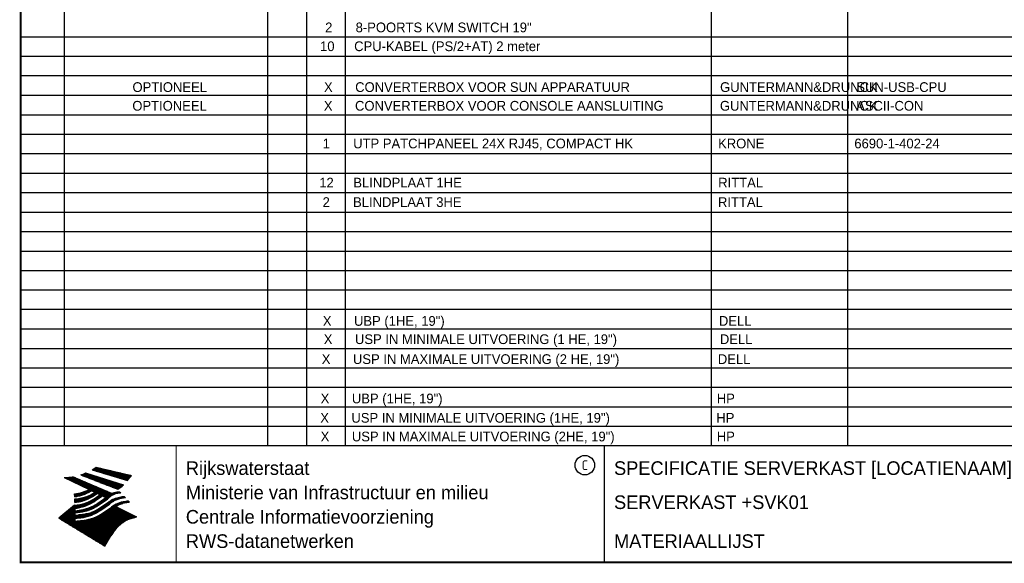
# Model space of a CAD drawing. Extents: x 0 to 395, y 0 to 276.
# Tile 1 of 3: x 0 to 253, y 0 to 139. Entities that reach past the tile are written whole.
import ezdxf
from ezdxf.enums import TextEntityAlignment as Align

# ---------------------------------------------------------------- set-up
doc = ezdxf.new("R2010")
doc.units = 0
doc.header["$LTSCALE"] = 10
doc.header["$MEASUREMENT"] = 0
doc.layers.get('0').update_dxf_attribs({"linetype": 'CONTINUOUS'})
for name, color, linetype in [('GEG', 7, 'CONTINUOUS'), ('GEGLOGO', 7, 'CONTINUOUS'), ('MATVB', 7, 'CONTINUOUS')]:
    doc.layers.add(name, color=color, linetype=linetype)
doc.styles.add('ISO', font='ISO.SHX')
doc.styles.get("Standard").update_dxf_attribs({"font": 'iso-ss'})

# ---------------------------------------------------------------- blocks, each defined once
blk = doc.blocks.new('A3')
at = {"color": 2}
blk.add_circle((145, 25), 2.5, dxfattribs=at)
at = {"layer": 'GEG'}
for p, q in [((148.83, 0.06), (148.83, 0.05)), ((150.06, 0.06), (150.06, 0.04)), ((150.09, 0.06), (150.09, -0.14))]:
    blk.add_line(p, q, dxfattribs=at)
at = {"layer": 'GEG', "color": 2, "const_width": 0.5}
blk.add_lwpolyline([(395.06, 0.06), (0.06, 0.06), (0.06, 273.06), (395.06, 273.06)], close=True, dxfattribs=at)
at = {"layer": 'GEG', "color": 2, "const_width": 0.3}
for points in [[(0.06, 30), (395.06, 30)], [(40, 0), (40, 30)], [(150, 0), (150, 30)]]:
    blk.add_lwpolyline(points, dxfattribs=at)
at = {"layer": 'GEGLOGO', "color": 4}
for p, q in [((16.32, 22.8), (17.38, 22.8)), ((16.54, 22.9), (17.07, 22.9)), ((16.75, 23), (26.48, 19.92)), ((16.75, 23), (26.48, 19.92)), ((18.46, 23.81), (27.49, 21.09)), ((18.46, 23.81), (27.49, 21.09)), ((18.48, 23.8), (22.35, 23.8)), ((18.61, 23.9), (21.92, 23.9)), ((18.77, 24), (21.49, 24)), ((18.81, 23.7), (22.78, 23.7)), ((18.93, 24.1), (21.06, 24.1)), ((19.08, 24.2), (20.63, 24.2)), ((19.14, 23.6), (23.22, 23.6)), ((19.22, 24.3), (20.2, 24.3)), ((19.36, 24.4), (19.77, 24.4)), ((19.45, 24.47), (28.56, 22.36)), ((19.45, 24.47), (28.56, 22.36)), ((19.48, 23.5), (23.65, 23.5)), ((19.81, 23.4), (24.08, 23.4)), ((20.14, 23.3), (24.51, 23.3)), ((20.48, 23.2), (24.94, 23.2)), ((20.81, 23.1), (25.37, 23.1)), ((21.14, 23), (25.8, 23)), ((21.47, 22.9), (26.23, 22.9)), ((21.81, 22.8), (26.66, 22.8)), ((11.27, 21.86), (21.98, 16.71)), ((11.27, 21.86), (21.98, 16.71)), ((11.4, 21.8), (14.11, 21.8)), ((11.61, 21.7), (14.35, 21.7)), ((11.82, 21.6), (14.58, 21.6)), ((12.03, 21.5), (14.82, 21.5)), ((12.23, 21.4), (15.05, 21.4)), ((12.41, 21.9), (13.88, 21.9)), ((12.44, 21.3), (15.29, 21.3)), ((12.65, 21.2), (15.52, 21.2)), ((12.86, 21.1), (15.76, 21.1)), ((13.07, 21), (15.99, 21)), ((13.27, 20.9), (16.23, 20.9)), ((13.33, 22), (13.64, 22)), ((13.48, 20.8), (16.46, 20.8)), ((13.56, 22.03), (23.58, 17.77)), ((13.56, 22.03), (23.58, 17.77)), ((13.69, 20.7), (16.7, 20.7)), ((13.9, 20.6), (16.93, 20.6)), ((14.1, 20.5), (17.17, 20.5)), ((14.31, 20.4), (17.4, 20.4)), ((14.52, 20.3), (17.64, 20.3)), ((15.5, 22.49), (25.02, 18.83)), ((15.5, 22.49), (25.02, 18.83)), ((15.53, 22.5), (18.33, 22.5)), ((15.73, 22.4), (18.65, 22.4)), ((15.82, 22.6), (18.02, 22.6)), ((15.99, 22.3), (18.96, 22.3)), ((16.08, 22.7), (17.7, 22.7)), ((16.25, 22.2), (19.28, 22.2)), ((16.51, 22.1), (19.6, 22.1)), ((16.77, 22), (19.91, 22)), ((17.03, 21.9), (20.23, 21.9)), ((17.29, 21.8), (20.54, 21.8)), ((17.55, 21.7), (20.86, 21.7)), ((17.81, 21.6), (21.18, 21.6)), ((18.07, 21.5), (21.49, 21.5)), ((18.33, 21.4), (21.81, 21.4)), ((18.59, 21.3), (22.13, 21.3)), ((18.86, 21.2), (22.44, 21.2)), ((19.12, 21.1), (22.76, 21.1)), ((19.38, 21), (23.07, 21)), ((19.64, 20.9), (23.39, 20.9)), ((19.9, 20.8), (23.71, 20.8)), ((20.16, 20.7), (24.02, 20.7)), ((20.42, 20.6), (24.34, 20.6)), ((20.68, 20.5), (24.66, 20.5)), ((20.94, 20.4), (24.97, 20.4)), ((21.2, 20.3), (25.29, 20.3)), ((22.14, 22.7), (27.09, 22.7)), ((22.47, 22.6), (27.53, 22.6)), ((22.81, 22.5), (27.96, 22.5)), ((23.14, 22.4), (28.39, 22.4)), ((23.47, 22.3), (28.51, 22.3)), ((23.81, 22.2), (28.43, 22.2)), ((24.14, 22.1), (28.36, 22.1)), ((24.47, 22), (28.28, 22)), ((24.81, 21.9), (28.2, 21.9)), ((25.14, 21.8), (28.12, 21.8)), ((25.47, 21.7), (28.03, 21.7)), ((25.8, 21.6), (27.95, 21.6)), ((26.14, 21.5), (27.86, 21.5)), ((26.47, 21.4), (27.77, 21.4)), ((26.8, 21.3), (27.68, 21.3)), ((27.14, 21.2), (27.59, 21.2)), ((27.47, 21.1), (27.5, 21.1)), ((14.73, 20.2), (17.87, 20.2)), ((14.94, 20.1), (18.11, 20.1)), ((14.99, 17.8), (17.06, 17.8)), ((15.14, 20), (18.34, 20)), ((15.35, 19.9), (18.58, 19.9)), ((15.41, 17.9), (17.27, 17.9)), ((15.56, 19.8), (18.81, 19.8)), ((15.76, 18), (17.47, 18)), ((15.77, 19.7), (19.05, 19.7)), ((15.98, 19.6), (19.28, 19.6)), ((16.08, 18.1), (17.67, 18.1)), ((16.18, 19.5), (19.52, 19.5)), ((16.36, 18.2), (17.85, 18.2)), ((16.39, 19.4), (19.75, 19.4)), ((16.6, 19.3), (19.99, 19.3)), ((16.63, 18.3), (18.02, 18.3)), ((16.81, 19.2), (20.22, 19.2)), ((16.87, 18.4), (18.19, 18.4)), ((17.02, 19.1), (20.46, 19.1)), ((17.1, 18.5), (18.35, 18.5)), ((17.22, 19), (20.69, 19)), ((17.31, 18.6), (18.29, 18.6)), ((17.43, 18.9), (20.93, 18.9)), ((17.51, 18.7), (18.1, 18.7)), ((17.64, 18.8), (21.16, 18.8)), ((17.7, 18.8), (17.9, 18.8)), ((18.41, 18.54), (17.8, 18.85)), ((18.41, 18.54), (17.8, 18.85)), ((17.85, 18.7), (21.4, 18.7)), ((18.05, 18.6), (21.63, 18.6)), ((18.26, 18.5), (21.87, 18.5)), ((18.47, 18.4), (22.1, 18.4)), ((18.68, 18.3), (22.34, 18.3)), ((18.75, 17.8), (19.78, 17.8)), ((18.89, 18.2), (22.57, 18.2)), ((18.91, 17.9), (19.66, 17.9)), ((19.01, 17.96), (19.24, 18.11)), ((19.01, 17.96), (19.24, 18.11)), ((19.07, 18), (19.46, 18)), ((19.09, 18.1), (22.81, 18.1)), ((19.21, 18.1), (19.27, 18.1)), ((19.21, 17.41), (19.81, 17.82)), ((19.21, 17.41), (19.81, 17.82)), ((19.24, 18.11), (19.81, 17.82)), ((19.24, 18.11), (19.81, 17.82)), ((19.3, 18), (23.04, 18)), ((19.51, 17.9), (23.28, 17.9)), ((19.72, 17.8), (23.51, 17.8)), ((21.46, 20.2), (25.6, 20.2)), ((21.72, 20.1), (25.92, 20.1)), ((21.98, 20), (26.24, 20)), ((23.58, 17.77), (21.98, 16.71)), ((23.58, 17.77), (21.98, 16.71)), ((22.24, 19.9), (26.45, 19.9)), ((22.5, 19.8), (26.34, 19.8)), ((22.76, 19.7), (26.22, 19.7)), ((23.02, 19.6), (26.1, 19.6)), ((23.28, 19.5), (25.98, 19.5)), ((23.55, 19.4), (25.85, 19.4)), ((23.66, 17.8), (25.05, 17.8)), ((23.81, 19.3), (25.71, 19.3)), ((23.93, 17.9), (25.73, 17.9)), ((24.07, 19.2), (25.57, 19.2)), ((24.33, 19.1), (25.43, 19.1)), ((24.33, 18), (25.64, 18)), ((24.59, 19), (25.28, 19)), ((24.85, 18.9), (25.12, 18.9)), ((25.55, 18.09), (25.77, 17.86)), ((25.55, 18.09), (25.77, 17.86)), ((13.95, 16.91), (13.91, 17.62)), ((13.95, 16.91), (13.91, 17.62)), ((13.91, 17.6), (16.6, 17.6)), ((13.91, 17.5), (16.34, 17.5)), ((13.92, 17.4), (16.06, 17.4)), ((13.93, 17.3), (15.75, 17.3)), ((13.93, 17.2), (15.41, 17.2)), ((13.94, 17.1), (15.01, 17.1)), ((13.94, 17), (14.53, 17)), ((13.95, 16.91), (14.11, 16.93)), ((13.95, 16.91), (14.11, 16.93)), ((13.95, 16.35), (14.24, 16.38)), ((13.95, 16.35), (14.24, 16.38)), ((13.95, 15.45), (13.95, 16.35)), ((13.95, 15.45), (13.95, 16.35)), ((13.95, 16.3), (17.26, 16.3)), ((13.95, 16.2), (17.02, 16.2)), ((13.95, 16.1), (16.77, 16.1)), ((13.95, 16), (16.5, 16)), ((13.95, 15.9), (16.2, 15.9)), ((13.95, 15.8), (15.86, 15.8)), ((13.95, 15.7), (15.48, 15.7)), ((13.95, 15.6), (15.02, 15.6)), ((13.95, 15.5), (14.42, 15.5)), ((13.95, 15.45), (14.44, 15.5)), ((13.95, 15.45), (14.44, 15.5)), ((14.47, 17.7), (16.84, 17.7)), ((14.47, 16.4), (17.48, 16.4)), ((15.22, 16.5), (17.69, 16.5)), ((15.73, 16.6), (17.89, 16.6)), ((16.14, 16.7), (18.08, 16.7)), ((16.42, 15.2), (18.13, 15.2)), ((16.49, 16.8), (18.26, 16.8)), ((16.72, 15.3), (18.31, 15.3)), ((16.8, 16.9), (18.43, 16.9)), ((16.99, 15.4), (18.48, 15.4)), ((17.08, 17), (18.59, 17)), ((17.24, 15.5), (18.64, 15.5)), ((17.34, 17.1), (18.75, 17.1)), ((17.48, 15.6), (18.8, 15.6)), ((17.58, 17.2), (18.91, 17.2)), ((17.7, 15.7), (18.96, 15.7)), ((17.8, 17.3), (19.05, 17.3)), ((17.9, 15.8), (19.1, 15.8)), ((18.01, 17.4), (19.19, 17.4)), ((18.1, 15.9), (19.25, 15.9)), ((18.21, 17.5), (19.34, 17.5)), ((18.29, 16), (19.38, 16)), ((18.4, 17.6), (19.49, 17.6)), ((18.47, 16.1), (19.53, 16.1)), ((18.58, 17.7), (19.63, 17.7)), ((18.64, 16.2), (19.68, 16.2)), ((18.8, 16.3), (19.82, 16.3)), ((18.96, 16.4), (19.97, 16.4)), ((19.11, 16.5), (20.11, 16.5)), ((19.18, 16.54), (20.52, 17.46)), ((19.18, 16.54), (20.52, 17.46)), ((19.26, 16.6), (20.26, 16.6)), ((19.38, 15.99), (21.09, 17.17)), ((19.38, 15.99), (21.09, 17.17)), ((19.4, 16.7), (20.41, 16.7)), ((19.55, 16.8), (20.55, 16.8)), ((19.7, 16.9), (20.7, 16.9)), ((19.77, 15.2), (20.78, 15.2)), ((19.84, 17), (20.85, 17)), ((19.89, 15.28), (22.17, 16.84)), ((19.89, 15.28), (22.17, 16.84)), ((19.92, 15.3), (20.92, 15.3)), ((19.93, 17.7), (23.48, 17.7)), ((19.99, 17.1), (20.99, 17.1)), ((20.07, 15.4), (21.07, 15.4)), ((20.09, 14.73), (22.37, 16.29)), ((20.09, 14.73), (22.37, 16.29)), ((20.13, 17.6), (23.33, 17.6)), ((20.13, 17.2), (21.03, 17.2)), ((20.21, 15.5), (21.22, 15.5)), ((20.28, 17.3), (20.83, 17.3)), ((20.34, 17.5), (23.17, 17.5)), ((20.36, 15.6), (21.36, 15.6)), ((20.42, 14.02), (22.7, 15.58)), ((20.42, 14.02), (22.7, 15.58)), ((20.43, 17.4), (20.63, 17.4)), ((20.5, 15.7), (21.51, 15.7)), ((20.52, 17.46), (21.09, 17.17)), ((20.52, 17.46), (21.09, 17.17)), ((20.55, 17.4), (23.02, 17.4)), ((20.65, 15.8), (21.65, 15.8)), ((20.76, 17.3), (22.87, 17.3)), ((20.8, 15.9), (21.8, 15.9)), ((20.94, 16), (21.95, 16)), ((20.96, 17.2), (22.72, 17.2)), ((21.09, 16.1), (22.09, 16.1)), ((21.17, 17.1), (22.57, 17.1)), ((21.24, 16.2), (22.24, 16.2)), ((21.38, 17), (22.42, 17)), ((21.38, 16.3), (22.38, 16.3)), ((21.53, 16.4), (22.47, 16.4)), ((21.59, 16.9), (22.27, 16.9)), ((21.67, 16.5), (22.57, 16.5)), ((21.8, 16.8), (22.12, 16.8)), ((21.82, 16.6), (22.67, 16.6)), ((21.97, 16.7), (22.77, 16.7)), ((22.11, 16.8), (22.89, 16.8)), ((22.15, 15.2), (23.1, 15.2)), ((22.23, 16.9), (23.01, 16.9)), ((22.29, 15.3), (23.22, 15.3)), ((22.35, 17), (23.14, 17)), ((22.44, 15.4), (23.36, 15.4)), ((22.47, 17.1), (23.28, 17.1)), ((22.59, 17.2), (23.43, 17.2)), ((22.59, 15.5), (23.5, 15.5)), ((22.73, 17.3), (23.59, 17.3)), ((22.73, 15.6), (23.64, 15.6)), ((22.87, 15.7), (23.8, 15.7)), ((22.88, 17.4), (23.77, 17.4)), ((23.02, 15.8), (23.97, 15.8)), ((23.04, 17.5), (23.97, 17.5)), ((23.18, 15.9), (24.16, 15.9)), ((23.22, 17.6), (24.19, 17.6)), ((23.35, 16), (24.36, 16)), ((23.43, 17.7), (24.49, 17.7)), ((23.53, 16.1), (24.58, 16.1)), ((23.73, 16.2), (24.83, 16.2)), ((23.95, 16.3), (25.12, 16.3)), ((24.2, 16.4), (25.48, 16.4)), ((24.49, 16.5), (25.93, 16.5)), ((24.83, 16.6), (26.49, 16.6)), ((25.06, 15.2), (26.32, 15.2)), ((25.3, 16.7), (26.92, 16.7)), ((25.33, 15.3), (26.75, 15.3)), ((25.64, 15.4), (27.34, 15.4)), ((25.78, 16.8), (26.82, 16.8)), ((26.02, 15.5), (27.93, 15.5)), ((26.56, 15.6), (27.97, 15.6)), ((26.72, 16.9), (26.97, 16.65)), ((26.72, 16.9), (26.97, 16.65)), ((27.11, 15.7), (27.88, 15.7)), ((27.79, 15.79), (28.06, 15.51)), ((27.79, 15.79), (28.06, 15.51)), ((13.91, 14.73), (9.86, 11.38)), ((13.91, 14.73), (9.86, 11.38)), ((11.45, 12.7), (13.95, 12.7)), ((11.57, 12.8), (13.95, 12.8)), ((11.69, 12.9), (14.78, 12.9)), ((11.81, 13), (15.63, 13)), ((11.94, 13.1), (16.22, 13.1)), ((12.06, 13.2), (16.67, 13.2)), ((12.18, 13.3), (17.05, 13.3)), ((12.3, 13.4), (13.95, 13.4)), ((12.42, 13.5), (13.95, 13.5)), ((12.54, 13.6), (13.95, 13.6)), ((12.66, 13.7), (13.95, 13.7)), ((12.78, 13.8), (13.95, 13.8)), ((12.9, 13.9), (13.95, 13.9)), ((13.02, 14), (14.54, 14)), ((13.15, 14.1), (15.12, 14.1)), ((13.27, 14.2), (15.56, 14.2)), ((13.39, 14.3), (15.94, 14.3)), ((13.51, 14.4), (16.26, 14.4)), ((13.63, 14.5), (16.56, 14.5)), ((13.75, 14.6), (16.83, 14.6)), ((13.87, 14.7), (17.08, 14.7)), ((13.95, 14.72), (14.41, 14.77)), ((13.95, 14.72), (14.41, 14.77)), ((13.95, 13.93), (14.61, 14.01)), ((13.95, 13.93), (14.61, 14.01)), ((13.95, 13.93), (13.95, 13.32)), ((13.95, 13.93), (13.95, 13.32)), ((13.95, 13.32), (15.12, 13.45)), ((13.95, 13.32), (15.12, 13.45)), ((13.95, 12.81), (15.32, 12.96)), ((13.95, 12.81), (15.32, 12.96)), ((13.95, 12.81), (13.95, 12.18)), ((13.95, 12.81), (13.95, 12.18)), ((14.62, 14.8), (17.32, 14.8)), ((14.69, 13.4), (17.38, 13.4)), ((15.23, 14.9), (17.54, 14.9)), ((15.49, 13.5), (17.67, 13.5)), ((15.7, 15), (17.74, 15)), ((16.02, 13.6), (17.94, 13.6)), ((16.08, 15.1), (17.94, 15.1)), ((16.45, 13.7), (18.19, 13.7)), ((16.81, 13.8), (18.42, 13.8)), ((17.13, 13.9), (18.64, 13.9)), ((17.42, 14), (18.85, 14)), ((17.5, 12.7), (19.39, 12.7)), ((17.69, 14.1), (19.04, 14.1)), ((17.84, 12.8), (19.57, 12.8)), ((17.94, 14.2), (19.23, 14.2)), ((18.14, 12.9), (19.75, 12.9)), ((18.16, 14.3), (19.41, 14.3)), ((18.38, 14.4), (19.58, 14.4)), ((18.42, 13), (19.92, 13)), ((18.58, 14.5), (19.74, 14.5)), ((18.67, 13.1), (20.08, 13.1)), ((18.78, 14.6), (19.9, 14.6)), ((18.91, 13.2), (20.23, 13.2)), ((18.96, 14.7), (20.05, 14.7)), ((19.13, 13.3), (20.38, 13.3)), ((19.14, 14.8), (20.19, 14.8)), ((19.31, 14.9), (20.34, 14.9)), ((19.34, 13.4), (20.53, 13.4)), ((19.47, 15), (20.49, 15)), ((19.54, 13.5), (20.67, 13.5)), ((19.62, 15.1), (20.63, 15.1)), ((19.72, 13.6), (20.81, 13.6)), ((19.9, 13.7), (20.96, 13.7)), ((20.07, 13.8), (21.11, 13.8)), ((20.24, 13.9), (21.25, 13.9)), ((20.39, 14), (21.4, 14)), ((20.54, 14.1), (21.54, 14.1)), ((20.62, 13.47), (22.9, 15.03)), ((20.62, 13.47), (22.9, 15.03)), ((20.69, 14.2), (21.69, 14.2)), ((20.83, 14.3), (21.84, 14.3)), ((20.98, 14.4), (21.98, 14.4)), ((21.11, 12.67), (23.39, 14.23)), ((21.11, 12.67), (23.39, 14.23)), ((21.13, 14.5), (22.13, 14.5)), ((21.16, 12.7), (27.91, 12.7)), ((21.27, 14.6), (22.28, 14.6)), ((21.3, 12.8), (27.7, 12.8)), ((21.42, 14.7), (22.42, 14.7)), ((21.45, 12.9), (27.5, 12.9)), ((21.56, 14.8), (22.57, 14.8)), ((21.6, 13), (27.3, 13)), ((21.71, 14.9), (22.71, 14.9)), ((21.74, 13.1), (27.1, 13.1)), ((21.86, 15), (22.86, 15)), ((21.89, 13.2), (26.9, 13.2)), ((22, 15.1), (22.98, 15.1)), ((22.03, 13.3), (26.7, 13.3)), ((22.18, 13.4), (26.5, 13.4)), ((22.33, 13.5), (26.3, 13.5)), ((22.47, 13.6), (26.1, 13.6)), ((22.62, 13.7), (25.89, 13.7)), ((22.76, 13.8), (25.69, 13.8)), ((22.91, 13.9), (25.49, 13.9)), ((23.06, 14), (25.29, 14)), ((23.2, 14.1), (25.09, 14.1)), ((23.35, 14.2), (24.89, 14.2)), ((23.48, 14.3), (24.69, 14.3)), ((23.61, 14.4), (24.59, 14.4)), ((23.75, 14.5), (24.74, 14.5)), ((23.9, 14.6), (24.9, 14.6)), ((24.06, 14.7), (25.08, 14.7)), ((24.23, 14.8), (25.27, 14.8)), ((24.41, 14.9), (25.48, 14.9)), ((24.55, 14.37), (29.83, 11.74)), ((24.55, 14.37), (29.83, 11.74)), ((24.61, 15), (25.72, 15)), ((24.82, 15.1), (25.99, 15.1)), ((21.66, 4.22), (9.86, 11.38)), ((21.66, 4.22), (9.86, 11.38)), ((9.88, 11.4), (14.58, 11.4)), ((10, 11.5), (15.48, 11.5)), ((10, 11.3), (13.95, 11.3)), ((10.12, 11.6), (16.22, 11.6)), ((10.17, 11.2), (13.95, 11.2)), ((10.24, 11.7), (16.71, 11.7)), ((10.33, 11.1), (13.95, 11.1)), ((10.36, 11.8), (17.11, 11.8)), ((10.48, 11.9), (17.46, 11.9)), ((10.5, 11), (13.95, 11)), ((10.61, 12), (17.77, 12)), ((10.66, 10.9), (13.95, 10.9)), ((10.73, 12.1), (18.06, 12.1)), ((10.83, 10.8), (13.95, 10.8)), ((10.85, 12.2), (13.95, 12.2)), ((10.97, 12.3), (13.95, 12.3)), ((10.99, 10.7), (13.95, 10.7)), ((11.09, 12.4), (13.95, 12.4)), ((11.15, 10.6), (26.8, 10.6)), ((11.21, 12.5), (13.95, 12.5)), ((11.32, 10.5), (26.65, 10.5)), ((11.33, 12.6), (13.95, 12.6)), ((11.48, 10.4), (26.5, 10.4)), ((11.65, 10.3), (26.36, 10.3)), ((11.81, 10.2), (26.22, 10.2)), ((13.95, 12.18), (15.65, 12.37)), ((13.95, 12.18), (15.65, 12.37)), ((13.95, 11.33), (15.85, 11.54)), ((13.95, 11.33), (15.85, 11.54)), ((13.95, 11.33), (13.95, 10.63)), ((13.95, 11.33), (13.95, 10.63)), ((13.95, 10.63), (16.34, 10.9)), ((13.95, 10.63), (16.34, 10.9)), ((14.11, 12.2), (18.32, 12.2)), ((14.55, 10.7), (26.96, 10.7)), ((15.01, 12.3), (18.56, 12.3)), ((15.45, 10.8), (27.12, 10.8)), ((15.94, 12.4), (18.78, 12.4)), ((16.35, 10.9), (27.29, 10.9)), ((16.62, 12.5), (19, 12.5)), ((17.04, 11), (27.47, 11)), ((17.1, 12.6), (19.2, 12.6)), ((17.53, 11.1), (27.69, 11.1)), ((17.93, 11.2), (28.02, 11.2)), ((18.27, 11.3), (28.36, 11.3)), ((18.58, 11.4), (28.69, 11.4)), ((18.86, 11.5), (29.03, 11.5)), ((19.12, 11.6), (29.36, 11.6)), ((29.61, 11.68), (19.36, 11.68)), ((19.58, 11.8), (29.71, 11.8)), ((19.79, 11.9), (29.51, 11.9)), ((19.99, 12), (29.31, 12)), ((20.18, 12.1), (29.11, 12.1)), ((20.36, 12.2), (28.91, 12.2)), ((20.53, 12.3), (28.71, 12.3)), ((20.7, 12.4), (28.51, 12.4)), ((20.86, 12.5), (28.31, 12.5)), ((21.01, 12.6), (28.11, 12.6)), ((27.61, 11.08), (29.83, 11.74)), ((27.61, 11.08), (29.83, 11.74)), ((29.83, 11.74), (29.68, 11.69)), ((29.83, 11.74), (29.68, 11.69)), ((29.69, 11.7), (29.71, 11.7)), ((11.98, 10.1), (26.09, 10.1)), ((12.14, 10), (25.96, 10)), ((12.31, 9.9), (25.83, 9.9)), ((12.47, 9.8), (25.71, 9.8)), ((12.64, 9.7), (25.59, 9.7)), ((12.8, 9.6), (25.48, 9.6)), ((12.97, 9.5), (25.36, 9.5)), ((13.13, 9.4), (25.25, 9.4)), ((13.3, 9.3), (25.15, 9.3)), ((13.46, 9.2), (25.04, 9.2)), ((13.63, 9.1), (24.94, 9.1)), ((13.79, 9), (24.84, 9)), ((13.96, 8.9), (24.75, 8.9)), ((14.12, 8.8), (24.65, 8.8)), ((14.29, 8.7), (24.56, 8.7)), ((14.45, 8.6), (24.47, 8.6)), ((14.62, 8.5), (24.38, 8.5)), ((14.78, 8.4), (24.3, 8.4)), ((14.94, 8.3), (24.22, 8.3)), ((15.11, 8.2), (24.14, 8.2)), ((15.27, 8.1), (24.06, 8.1)), ((15.44, 8), (23.98, 8)), ((15.6, 7.9), (23.9, 7.9)), ((15.77, 7.8), (23.83, 7.8)), ((15.93, 7.7), (23.76, 7.7)), ((16.1, 7.6), (23.69, 7.6)), ((16.26, 7.5), (23.62, 7.5)), ((16.43, 7.4), (23.55, 7.4)), ((16.59, 7.3), (23.48, 7.3)), ((16.76, 7.2), (23.42, 7.2)), ((16.92, 7.1), (23.36, 7.1)), ((17.09, 7), (23.29, 7)), ((17.25, 6.9), (23.23, 6.9)), ((17.42, 6.8), (23.17, 6.8)), ((17.58, 6.7), (23.12, 6.7)), ((17.75, 6.6), (23.06, 6.6)), ((17.91, 6.5), (23, 6.5)), ((18.08, 6.4), (22.94, 6.4)), ((18.24, 6.3), (22.88, 6.3)), ((18.4, 6.2), (22.82, 6.2)), ((18.57, 6.1), (22.76, 6.1)), ((18.73, 6), (22.71, 6)), ((18.9, 5.9), (22.65, 5.9)), ((19.06, 5.8), (22.59, 5.8)), ((19.23, 5.7), (22.53, 5.7)), ((19.39, 5.6), (22.47, 5.6)), ((19.56, 5.5), (22.41, 5.5)), ((19.72, 5.4), (22.35, 5.4)), ((19.89, 5.3), (22.3, 5.3)), ((20.05, 5.2), (22.24, 5.2)), ((20.22, 5.1), (22.18, 5.1)), ((21.66, 4.22), (23.2, 6.85)), ((21.66, 4.22), (23.2, 6.85)), ((20.38, 5), (22.12, 5)), ((20.55, 4.9), (22.06, 4.9)), ((20.71, 4.8), (22, 4.8)), ((20.88, 4.7), (21.94, 4.7)), ((21.04, 4.6), (21.89, 4.6)), ((21.21, 4.5), (21.83, 4.5)), ((21.37, 4.4), (21.77, 4.4)), ((21.54, 4.3), (21.71, 4.3))]:
    blk.add_line(p, q, dxfattribs=at)
for centre, radius, start, end in [((12.6, 31.4), 9.37, 288.0217, 296.3084), ((12.6, 31.4), 9.37, 288.0217, 296.3084), ((13.75, 31.93), 9.39, 300.0654, 307.393), ((13.75, 31.93), 9.39, 300.0654, 307.393), ((11.37, 35.73), 13.87, 269.6055, 279.0886), ((11.37, 35.73), 13.87, 269.6055, 279.0886), ((16.35, 31.52), 15.26, 316.9248, 323.1399), ((16.35, 31.52), 15.26, 316.9248, 323.1399), ((12.75, 28.06), 10.5, 276.3402, 298.7463), ((12.75, 28.06), 10.5, 276.3402, 298.7463), ((12.59, 27.54), 10.72, 278.129, 302.868), ((12.59, 27.54), 10.72, 278.129, 302.868), ((13.5, 26.6), 10.25, 274.164, 302.5474), ((13.5, 26.6), 10.25, 274.164, 302.5474), ((25.41, 13.46), 4.67, 107.4286, 133.7799), ((25.41, 13.46), 4.67, 107.4286, 133.7799), ((25.34, 12.88), 5.22, 87.7348, 104.8316), ((25.34, 12.88), 5.22, 87.7348, 104.8316), ((25.99, 10.88), 6.99, 91.7838, 103.2817), ((25.99, 10.88), 6.99, 91.7838, 103.2817), ((20.18, 26.85), 9.36, 301.1147, 312.2814), ((20.18, 26.85), 9.36, 301.1147, 312.2814), ((13.25, 25.21), 10.5, 273.6149, 304.3803), ((13.25, 25.21), 10.5, 273.6149, 304.3803), ((12.96, 26.11), 10.71, 277.9472, 305.7139), ((12.96, 26.11), 10.71, 277.9472, 305.7139), ((12.95, 24.7), 10.83, 278.8115, 306.4242), ((12.95, 24.7), 10.83, 278.8115, 306.4242), ((13.82, 23.96), 10.59, 277.0519, 304.973), ((13.82, 23.96), 10.59, 277.0519, 304.973), ((26.12, 13), 4.99, 110.4143, 138.7411), ((26.12, 13), 4.99, 110.4143, 138.7411), ((26.33, 10.74), 6.04, 98.1566, 126.9045), ((26.33, 10.74), 6.04, 98.1566, 126.9045), ((26.94, 10.56), 6.02, 100.5835, 132.088), ((26.94, 10.56), 6.02, 100.5835, 132.088), ((27.48, 9.13), 6.53, 95.7581, 128.7216), ((27.48, 9.13), 6.53, 95.7581, 128.7216), ((27.82, 9.7), 5.7, 96.3886, 125.0052), ((27.82, 9.7), 5.7, 96.3886, 125.0052), ((26.77, 11.93), 4.97, 90.634, 105.1984), ((26.77, 11.93), 4.97, 90.634, 105.1984), ((27.44, 9.68), 6.99, 93.8342, 103.2817), ((27.44, 9.68), 6.99, 93.8342, 103.2817), ((28.12, 10.83), 4.97, 93.8141, 105.1984), ((28.12, 10.83), 4.97, 93.8141, 105.1984), ((28.79, 8.56), 6.99, 96.0135, 103.2817), ((28.79, 8.56), 6.99, 96.0135, 103.2817), ((14.16, 23.4), 10.5, 276.3402, 304.3803), ((14.16, 23.4), 10.5, 276.3402, 304.3803), ((14.77, 22.66), 10.33, 274.9043, 303.1745), ((14.77, 22.66), 10.33, 274.9043, 303.1745), ((14.34, 22.16), 10.73, 278.1111, 305.8489), ((14.34, 22.16), 10.73, 278.1111, 305.8489), ((15.18, 21.33), 10.5, 276.3402, 304.3803), ((15.18, 21.33), 10.5, 276.3402, 304.3803), ((32.87, 1.18), 11.2, 117.9568, 149.6251), ((32.87, 1.18), 11.2, 117.9568, 149.6251)]:
    blk.add_arc(centre, radius, start, end, dxfattribs=at)
at = {"color": 2, "style": 'ISO'}
blk.add_text('C', height=2.5, dxfattribs=at).set_placement((145, 25), align=Align.MIDDLE)
at = {"color": 2}
blk.add_attdef('FILENUMBER', text='', height=1.8, dxfattribs=at).set_placement((0, 273.12), align=Align.BOTTOM_LEFT)
for tag, p in [('OPDRGEV', (42.5, 22.5)), ('OMSCHRV1', (152.5, 22.5)), ('DATUM', (322.5, 20)), ('STATUS', (348.75, 20)), ('VERSIE', (381.25, 20)), ('AFDELING', (42.5, 16.25)), ('OMSCHRV2', (152.5, 13.75)), ('UITVOERING', (42.5, 10)), ('DOCNUMMER', (332.5, 5)), ('BLAD', (381.25, 5)), ('ONDERWERP', (42.5, 3.75)), ('OMSCHRV3', (152.5, 3.75))]:
    blk.add_attdef(tag, p, '', height=3.5, dxfattribs=at)
blk = doc.blocks.new('MLYST')
for tag, p in [('WIJZ.', (5.34, 1.21)), ('POS.', (68.39, 1.21)), ('AANT.', (78.69, 1.21))]:
    blk.add_attdef(tag, text='', height=2.5).set_placement(p, align=Align.CENTER)
for tag, p in [('CODE', (12.59, 1.21)), ('OMSCHRIJVING', (85.59, 1.21)), ('FABRIKAAT', (179.34, 1.21)), ('TYPE', (214.34, 1.21)), ('OPMERKING', (291.84, 1.21))]:
    blk.add_attdef(tag, p, '', height=2.5)

msp = doc.modelspace()

# ---------------------------------------------------------------- linework, layer by layer
at = {"layer": 'MATVB', "color": 2}
for p, q in [((0, 135), (395.06, 135)), ((0.06, 130), (395.06, 130)), ((0.06, 120), (395.06, 120)), ((0, 115), (395.06, 115)), ((0.06, 110), (395.06, 110)), ((0.06, 100), (395.06, 100)), ((0, 95), (395.06, 95)), ((0.06, 90), (395.06, 90)), ((0.06, 80), (395.06, 80)), ((0, 75), (395.06, 75)), ((0.06, 70), (395.06, 70)), ((0.06, 60), (395.06, 60)), ((0, 55), (395.06, 55)), ((0.06, 50), (395.06, 50)), ((0, 40), (395.06, 40)), ((0.06, 35), (395.06, 35))]:
    msp.add_line(p, q, dxfattribs=at)
at = {"layer": 'MATVB', "color": 2, "const_width": 0.35}
for points in [[(11.25, 30), (11.25, 273.06)], [(63.5, 30), (63.5, 273.06)], [(73.5, 30), (73.5, 273.06)], [(83.5, 30), (83.5, 273.06)], [(177.5, 30), (177.5, 273.06)], [(212.5, 30), (212.5, 273.06)], [(0, 125), (395.06, 125)], [(0, 105), (395.06, 105)], [(0, 85), (395.06, 85)], [(0, 65), (395.06, 65)], [(0, 45), (395.06, 45)]]:
    msp.add_lwpolyline(points, dxfattribs=at)

# ---------------------------------------------------------------- block references
ref = msp.add_blockref('A3', (0, 0))
ref.add_attrib('OPDRGEV', 'Rijkswaterstaat', (42.5, 22.5), dxfattribs={"color": 2, "height": 3.5})
ref.add_attrib('AFDELING', 'Ministerie van Infrastructuur en milieu', (42.5, 16.25), dxfattribs={"color": 2, "height": 3.5})
ref.add_attrib('UITVOERING', 'Centrale Informatievoorziening', (42.5, 10), dxfattribs={"color": 2, "height": 3.5})
ref.add_attrib('ONDERWERP', 'RWS-datanetwerken', (42.5, 3.75), dxfattribs={"color": 2, "height": 3.5})
ref.add_attrib('OMSCHRV1', 'SPECIFICATIE SERVERKAST [LOCATIENAAM]', (152.5, 22.5), dxfattribs={"color": 2, "height": 3.5})
ref.add_attrib('OMSCHRV2', 'SERVERKAST +SVK01', (152.5, 13.75), dxfattribs={"color": 2, "height": 3.5})
ref.add_attrib('OMSCHRV3', 'MATERIAALLIJST', (152.5, 3.75), dxfattribs={"color": 2, "height": 3.5})
at = {"color": 2}
ref = msp.add_blockref('MLYST', (0.53, 134.96), dxfattribs=at)
ref.add_attrib('AANT.', '2', dxfattribs={"color": 2, "height": 2.5}).set_placement((79.22, 136.17), align=Align.CENTER)
ref.add_attrib('OMSCHRIJVING', '8-POORTS KVM SWITCH 19" ', (86.12, 136.17), dxfattribs={"color": 2, "height": 2.5})
ref.add_attrib('OPMERKING', 'LEVERING CIV', (292.37, 136.17), dxfattribs={"color": 2, "height": 2.5})
ref = msp.add_blockref('MLYST', (0.15, 130.13), dxfattribs=at)
ref.add_attrib('AANT.', '10', dxfattribs={"color": 2, "height": 2.5}).set_placement((78.84, 131.33), align=Align.CENTER)
ref.add_attrib('OMSCHRIJVING', 'CPU-KABEL (PS/2+AT) 2 meter', (85.74, 131.33), dxfattribs={"color": 2, "height": 2.5})
ref.add_attrib('OPMERKING', 'LEVERING CIV', (291.99, 131.33), dxfattribs={"color": 2, "height": 2.5})
ref = msp.add_blockref('MLYST', (0.42, 119.63), dxfattribs=at)
ref.add_attrib('CODE', '                 OPTIONEEL', (13, 120.84), dxfattribs={"color": 2, "height": 2.5})
ref.add_attrib('AANT.', 'X', dxfattribs={"color": 2, "height": 2.5}).set_placement((79.11, 120.84), align=Align.CENTER)
ref.add_attrib('OMSCHRIJVING', 'CONVERTERBOX VOOR SUN APPARATUUR', (86, 120.84), dxfattribs={"color": 2, "height": 2.5})
ref.add_attrib('FABRIKAAT', 'GUNTERMANN&DRUNCK', (179.75, 120.84), dxfattribs={"color": 2, "height": 2.5})
ref.add_attrib('TYPE', 'SUN-USB-CPU', (214.75, 120.84), dxfattribs={"color": 2, "height": 2.5})
ref = msp.add_blockref('MLYST', (0.38, 114.83), dxfattribs=at)
ref.add_attrib('CODE', '                 OPTIONEEL', (12.96, 116.04), dxfattribs={"color": 2, "height": 2.5})
ref.add_attrib('AANT.', 'X', dxfattribs={"color": 2, "height": 2.5}).set_placement((79.07, 116.04), align=Align.CENTER)
ref.add_attrib('OMSCHRIJVING', 'CONVERTERBOX VOOR CONSOLE AANSLUITING', (85.96, 116.04), dxfattribs={"color": 2, "height": 2.5})
ref.add_attrib('FABRIKAAT', 'GUNTERMANN&DRUNCK', (179.71, 116.04), dxfattribs={"color": 2, "height": 2.5})
ref.add_attrib('TYPE', 'ASCII-CON', (214.71, 116.04), dxfattribs={"color": 2, "height": 2.5})
ref = msp.add_blockref('MLYST', (-0.09, 105.15), dxfattribs=at)
ref.add_attrib('AANT.', '1', dxfattribs={"color": 2, "height": 2.5}).set_placement((78.59, 106.36), align=Align.CENTER)
ref.add_attrib('OMSCHRIJVING', 'UTP PATCHPANEEL 24X RJ45, COMPACT HK', (85.49, 106.36), dxfattribs={"color": 2, "height": 2.5})
ref.add_attrib('FABRIKAAT', 'KRONE', (179.24, 106.36), dxfattribs={"color": 2, "height": 2.5})
ref.add_attrib('TYPE', '6690-1-402-24', (214.24, 106.36), dxfattribs={"color": 2, "height": 2.5})
ref = msp.add_blockref('MLYST', (-0.06, 95.11), dxfattribs=at)
ref.add_attrib('AANT.', '12', dxfattribs={"color": 2, "height": 2.5}).set_placement((78.63, 96.31), align=Align.CENTER)
ref.add_attrib('OMSCHRIJVING', 'BLINDPLAAT 1HE', (85.52, 96.31), dxfattribs={"color": 2, "height": 2.5})
ref.add_attrib('FABRIKAAT', 'RITTAL', (179.27, 96.31), dxfattribs={"color": 2, "height": 2.5})
ref = msp.add_blockref('MLYST', (-0.12, 90.11), dxfattribs=at)
ref.add_attrib('AANT.', '2', dxfattribs={"color": 2, "height": 2.5}).set_placement((78.56, 91.31), align=Align.CENTER)
ref.add_attrib('OMSCHRIJVING', 'BLINDPLAAT 3HE', (85.46, 91.31), dxfattribs={"color": 2, "height": 2.5})
ref.add_attrib('FABRIKAAT', 'RITTAL', (179.21, 91.31), dxfattribs={"color": 2, "height": 2.5})
ref = msp.add_blockref('MLYST', (0.12, 59.6), dxfattribs=at)
ref.add_attrib('AANT.', 'X', dxfattribs={"color": 2, "height": 2.5}).set_placement((78.81, 60.8), align=Align.CENTER)
ref.add_attrib('OMSCHRIJVING', 'UBP (1HE, 19")', (85.7, 60.8), dxfattribs={"color": 2, "height": 2.5})
ref.add_attrib('FABRIKAAT', 'DELL', (179.45, 60.8), dxfattribs={"color": 2, "height": 2.5})
ref.add_attrib('OPMERKING', 'LEVERING CIV', (291.95, 60.8), dxfattribs={"color": 2, "height": 2.5})
ref = msp.add_blockref('MLYST', (0.36, 54.9), dxfattribs=at)
ref.add_attrib('AANT.', 'X', dxfattribs={"color": 2, "height": 2.5}).set_placement((79.05, 56.11), align=Align.CENTER)
ref.add_attrib('OMSCHRIJVING', 'USP IN MINIMALE UITVOERING (1 HE, 19")', (85.95, 56.11), dxfattribs={"color": 2, "height": 2.5})
ref.add_attrib('FABRIKAAT', 'DELL', (179.7, 56.11), dxfattribs={"color": 2, "height": 2.5})
ref.add_attrib('OPMERKING', 'LEVERING CIV', (292.2, 56.11), dxfattribs={"color": 2, "height": 2.5})
ref = msp.add_blockref('MLYST', (-0.16, 49.78), dxfattribs=at)
ref.add_attrib('AANT.', 'X', dxfattribs={"color": 2, "height": 2.5}).set_placement((78.53, 50.99), align=Align.CENTER)
ref.add_attrib('OMSCHRIJVING', 'USP IN MAXIMALE UITVOERING (2 HE, 19")', (85.43, 50.99), dxfattribs={"color": 2, "height": 2.5})
ref.add_attrib('FABRIKAAT', 'DELL', (179.18, 50.99), dxfattribs={"color": 2, "height": 2.5})
ref.add_attrib('OPMERKING', 'LEVERING CIV', (291.68, 50.99), dxfattribs={"color": 2, "height": 2.5})
ref = msp.add_blockref('MLYST', (-0.44, 39.67), dxfattribs=at)
ref.add_attrib('AANT.', 'X', dxfattribs={"color": 2, "height": 2.5}).set_placement((78.25, 40.88), align=Align.CENTER)
ref.add_attrib('OMSCHRIJVING', 'UBP (1HE, 19")', (85.15, 40.88), dxfattribs={"color": 2, "height": 2.5})
ref.add_attrib('FABRIKAAT', 'HP', (178.9, 40.88), dxfattribs={"color": 2, "height": 2.5})
ref.add_attrib('OPMERKING', 'LEVERING CIV', (291.4, 40.88), dxfattribs={"color": 2, "height": 2.5})
ref = msp.add_blockref('MLYST', (-0.54, 34.7), dxfattribs=at)
ref.add_attrib('AANT.', 'X', dxfattribs={"color": 2, "height": 2.5}).set_placement((78.15, 35.91), align=Align.CENTER)
ref.add_attrib('OMSCHRIJVING', 'USP IN MINIMALE UITVOERING (1HE, 19")', (85.04, 35.91), dxfattribs={"color": 2, "height": 2.5})
ref.add_attrib('FABRIKAAT', 'HP', (178.79, 35.91), dxfattribs={"color": 2, "height": 2.5})
ref.add_attrib('OPMERKING', 'LEVERING CIV', (291.29, 35.91), dxfattribs={"color": 2, "height": 2.5})
ref = msp.add_blockref('MLYST', (-0.44, 29.91), dxfattribs=at)
ref.add_attrib('AANT.', 'X', dxfattribs={"color": 2, "height": 2.5}).set_placement((78.25, 31.12), align=Align.CENTER)
ref.add_attrib('OMSCHRIJVING', 'USP IN MAXIMALE UITVOERING (2HE, 19")', (85.15, 31.12), dxfattribs={"color": 2, "height": 2.5})
ref.add_attrib('FABRIKAAT', 'HP', (178.9, 31.12), dxfattribs={"color": 2, "height": 2.5})
ref.add_attrib('OPMERKING', 'LEVERING CIV', (291.4, 31.12), dxfattribs={"color": 2, "height": 2.5})

doc.saveas('drawing.dxf')
